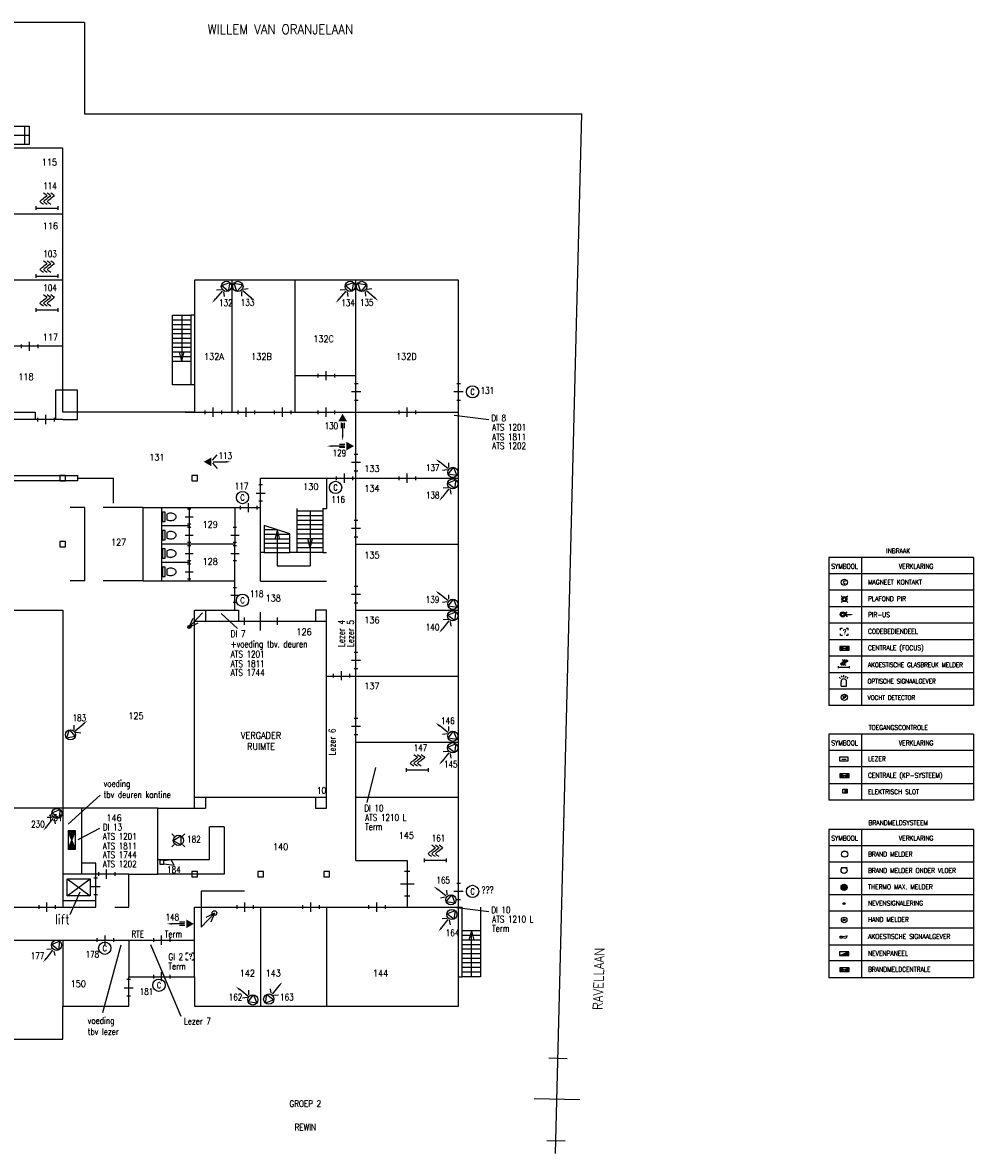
# Model space of a CAD drawing. Extents: x 5113 to 112818, y 13566 to 75699.
# Tile 2 of 2: x 60938 to 112818, y 13566 to 75262. Entities that reach past the tile are written whole.
import ezdxf
from ezdxf.enums import TextEntityAlignment as Align

# ---------------------------------------------------------------- set-up
doc = ezdxf.new("R2010")
doc.units = 0
doc.header["$LTSCALE"] = 150
doc.linetypes.add('HARTLYN', pattern=[14, 10, -2, 0, -2])
doc.layers.get('0').update_dxf_attribs({"linetype": 'CONTINUOUS'})
for name, color, linetype in [('1', 8, 'CONTINUOUS'), ('2', 8, 'CONTINUOUS'), ('BRAND', 10, 'CONTINUOUS'), ('BT', 7, 'CONTINUOUS'), ('INBRAAK', 7, 'CONTINUOUS'), ('IT', 7, 'CONTINUOUS'), ('NR', 8, 'CONTINUOUS'), ('P', 8, 'CONTINUOUS'), ('TC', 170, 'CONTINUOUS'), ('TCT', 7, 'CONTINUOUS'), ('TRUNK', 8, 'CONTINUOUS')]:
    doc.layers.add(name, color=color, linetype=linetype)
doc.styles.add('18', font='simplex', dxfattribs={"width": 0.9, "height": 270})
doc.styles.add('35', font='simplex', dxfattribs={"width": 0.9, "height": 525})
doc.styles.add('50', font='simplex', dxfattribs={"width": 0.9, "height": 750})
doc.styles.add('buro-018', font='BUROFONT.shx', dxfattribs={"height": 1.8})
doc.styles.add('SIMPLEX', font='simplex', dxfattribs={"width": 0.9, "oblique": 6})
doc.styles.get("Standard").update_dxf_attribs({"font": 'simplex', "width": 0.9})

# ---------------------------------------------------------------- blocks, each defined once
blk = doc.blocks.new('MGC')
blk.add_circle((0, 0), 1.68)
at = {"style": 'SIMPLEX', "width": 0.8}
blk.add_text('C', height=1.62, dxfattribs=at).set_placement((0, 0), align=Align.MIDDLE)
blk = doc.blocks.new('PLR')
for p, q in [((2.44, 0.42), (3.95, 0.42)), ((2.56, 0), (5.93, 0)), ((2.44, -0.42), (3.95, -0.42))]:
    blk.add_line(p, q)
for points in [[(0, 0), (2.08, 1.2), (2.08, -1.2)], [(5.95, 0.25), (5.95, -0.25), (7.36, 0)]]:
    blk.add_solid(points)
blk = doc.blocks.new('WHO')
for p, q in [((0, -0.68), (0, 0.37)), ((0, 0.37), (1.05, 0.37)), ((1.05, 0.25), (3.89, 0.63)), ((1.05, 0.37), (1.05, -0.68)), ((3.89, 0.63), (3.12, -0.85)), ((1.05, -0.68), (0, -0.68)), ((3.12, -0.85), (1.05, -0.54))]:
    blk.add_line(p, q)
blk = doc.blocks.new('*X27')
at = {"color": 0, "linetype": 'ByBlock'}
for p, q in [((200.61, 278.12), (200.75, 278.12)), ((200.61, 278), (201.06, 278)), ((200.61, 277.88), (201.37, 277.88)), ((200.61, 277.75), (201.68, 277.75)), ((200.61, 277.62), (202, 277.62)), ((200.61, 277.5), (202.31, 277.5)), ((200.61, 277.38), (202.62, 277.38)), ((200.61, 277.25), (202.93, 277.25)), ((200.61, 277.12), (203.25, 277.12)), ((200.61, 277), (203.56, 277)), ((200.61, 276.88), (203.87, 276.88)), ((200.61, 276.75), (204.18, 276.75)), ((200.61, 276.62), (203.92, 276.62)), ((200.61, 276.5), (203.61, 276.5)), ((200.61, 276.38), (203.3, 276.38)), ((200.61, 276.25), (202.98, 276.25)), ((200.61, 276.12), (202.67, 276.12)), ((200.61, 276), (202.36, 276)), ((200.61, 275.88), (202.05, 275.88)), ((200.61, 275.75), (201.73, 275.75)), ((200.61, 275.62), (201.42, 275.62)), ((200.61, 275.5), (201.11, 275.5)), ((200.61, 275.38), (200.8, 275.38))]:
    blk.add_line(p, q, dxfattribs=at)
blk = doc.blocks.new('*X26')
at = {"color": 0, "linetype": 'ByBlock'}
for p, q in [((206.73, 277.75), (207.81, 277.75)), ((207.05, 277.88), (207.81, 277.88)), ((207.36, 278), (207.81, 278)), ((207.67, 278.12), (207.81, 278.12)), ((204.23, 276.75), (207.81, 276.75)), ((204.5, 276.62), (207.81, 276.62)), ((204.55, 276.88), (207.81, 276.88)), ((204.81, 276.5), (207.81, 276.5)), ((204.86, 277), (207.81, 277)), ((205.12, 276.38), (207.81, 276.38)), ((205.17, 277.12), (207.81, 277.12)), ((205.43, 276.25), (207.81, 276.25)), ((205.48, 277.25), (207.81, 277.25)), ((205.75, 276.12), (207.81, 276.12)), ((205.8, 277.38), (207.81, 277.38)), ((206.06, 276), (207.81, 276)), ((206.11, 277.5), (207.81, 277.5)), ((206.37, 275.88), (207.81, 275.88)), ((206.42, 277.62), (207.81, 277.62)), ((206.68, 275.75), (207.81, 275.75)), ((207, 275.62), (207.81, 275.62)), ((207.31, 275.5), (207.81, 275.5)), ((207.62, 275.38), (207.81, 275.38))]:
    blk.add_line(p, q, dxfattribs=at)
blk = doc.blocks.new('CMP')
for p, q in [((-2.52, 1.01), (-2.52, -1.01)), ((2.52, 1.01), (-2.52, 1.01)), ((-2.52, 1.01), (0, 0)), ((-2.52, -1.01), (0, 0)), ((0, 0), (2.52, 1.01)), ((0, 0), (2.52, -1.01)), ((2.52, -1.01), (2.52, 1.01)), ((-2.52, -1.01), (2.52, -1.01))]:
    blk.add_line(p, q)
at = {"xscale": 0.7, "yscale": 0.7, "zscale": 0.7}
for name in ['*X27', '*X26']:
    blk.add_blockref(name, (-142.95, -193.72), dxfattribs=at)
blk = doc.blocks.new('KPL')
for p, q in [((-2.35, 1.03), (-2.35, -1.03)), ((2.35, 1.03), (-2.35, 1.03)), ((-1.24, 0), (1.24, 0)), ((2.35, -1.03), (2.35, 1.03)), ((-2.35, -1.03), (2.35, -1.03))]:
    blk.add_line(p, q)
blk = doc.blocks.new('ION')
blk.add_circle((0, 0), 1.68)
blk = doc.blocks.new('IONO')
blk.add_line((-1.68, 1.68), (1.68, 1.68))
blk.add_circle((0, 0), 1.68)
blk = doc.blocks.new('*X23')
at = {"color": 0, "linetype": 'ByBlock'}
for p, q in [((232.12, 277.76), (232.12, 278.57)), ((232.25, 277.31), (232.25, 279.02)), ((232.38, 277.03), (232.38, 279.3)), ((232.5, 276.82), (232.5, 279.5)), ((232.62, 276.66), (232.62, 279.67)), ((232.75, 276.51), (232.75, 279.82)), ((232.88, 276.39), (232.88, 279.94)), ((233, 276.28), (233, 280.05)), ((233.12, 276.19), (233.12, 280.14)), ((233.25, 276.11), (233.25, 280.22)), ((233.38, 276.04), (233.38, 280.29)), ((233.5, 275.98), (233.5, 280.35)), ((233.62, 275.93), (233.62, 280.4)), ((233.75, 275.88), (233.75, 280.45)), ((233.88, 275.85), (233.88, 280.48)), ((234, 275.82), (234, 280.51)), ((234.12, 275.79), (234.12, 280.54)), ((234.25, 275.78), (234.25, 280.55)), ((234.38, 275.77), (234.38, 280.56)), ((234.5, 275.76), (234.5, 280.56)), ((234.62, 275.77), (234.62, 280.56)), ((234.75, 275.78), (234.75, 280.55)), ((234.88, 275.8), (234.88, 280.53)), ((235, 275.82), (235, 280.51)), ((235.12, 275.85), (235.12, 280.48)), ((235.25, 275.89), (235.25, 280.44)), ((235.38, 275.93), (235.38, 280.4)), ((235.5, 275.99), (235.5, 280.34)), ((235.62, 276.05), (235.62, 280.28)), ((235.75, 276.12), (235.75, 280.21)), ((235.88, 276.2), (235.88, 280.13)), ((236, 276.3), (236, 280.03)), ((236.12, 276.41), (236.12, 279.92)), ((236.25, 276.53), (236.25, 279.8)), ((236.38, 276.68), (236.38, 279.65)), ((236.5, 276.85), (236.5, 279.48)), ((236.62, 277.07), (236.62, 279.26)), ((236.75, 277.35), (236.75, 278.98)), ((236.88, 277.89), (236.88, 278.44))]:
    blk.add_line(p, q, dxfattribs=at)
blk = doc.blocks.new('MAX')
blk.add_circle((0, 0), 1.68)
at = {"linetype": 'ByBlock', "xscale": 0.7, "yscale": 0.7, "zscale": 0.7}
blk.add_blockref('*X23', (-164.14, -194.72), dxfattribs=at)
blk = doc.blocks.new('NS')
at = {"linetype": 'ByBlock'}
for p, q in [((-0.43, -0.25), (-0.43, 0.25)), ((-0.35, -0.37), (-0.35, 0.37)), ((-0.26, -0.43), (-0.26, 0.43)), ((-0.17, -0.47), (-0.17, 0.47)), ((-0.08, -0.5), (-0.08, 0.5)), ((0, -0.5), (0, 0.5)), ((0.09, -0.5), (0.09, 0.5)), ((0.18, -0.47), (0.18, 0.47)), ((0.27, -0.43), (0.27, 0.43)), ((0.35, -0.36), (0.35, 0.36)), ((0.44, -0.25), (0.44, 0.25))]:
    blk.add_line(p, q, dxfattribs=at)
blk.add_circle((0, 0), 0.504)
blk = doc.blocks.new('*X24')
at = {"color": 0, "linetype": 'ByBlock'}
for p, q in [((202.5, 274), (202.5, 274.73)), ((202.62, 273.84), (202.62, 274.88)), ((202.75, 273.75), (202.75, 274.98)), ((202.88, 273.69), (202.88, 275.04)), ((203, 273.65), (203, 275.07)), ((203.12, 273.64), (203.12, 275.08)), ((203.25, 273.65), (203.25, 275.07)), ((203.38, 273.69), (203.38, 275.04)), ((203.5, 273.75), (203.5, 274.98)), ((203.62, 273.85), (203.62, 274.88)), ((203.75, 274.01), (203.75, 274.71))]:
    blk.add_line(p, q, dxfattribs=at)
blk = doc.blocks.new('HBR')
for radius in [1.51, 0.504]:
    blk.add_circle((0, 0), radius)
at = {"linetype": 'ByBlock', "xscale": 0.7, "yscale": 0.7, "zscale": 0.7}
blk.add_blockref('*X24', (-142.18, -192.05), dxfattribs=at)
blk = doc.blocks.new('*X25')
at = {"color": 0, "linetype": 'ByBlock'}
for p, q in [((206.34, 282.12), (207.87, 282.12)), ((206.65, 282.25), (207.87, 282.25)), ((206.96, 282.38), (207.87, 282.38)), ((207.27, 282.5), (207.87, 282.5)), ((207.59, 282.62), (207.87, 282.62)), ((200.71, 279.88), (207.87, 279.88)), ((201.02, 280), (207.87, 280)), ((201.34, 280.12), (207.87, 280.12)), ((201.65, 280.25), (207.87, 280.25)), ((201.96, 280.38), (207.87, 280.38)), ((202.27, 280.5), (207.87, 280.5)), ((202.59, 280.62), (207.87, 280.62)), ((202.9, 280.75), (207.87, 280.75)), ((203.21, 280.88), (207.87, 280.88)), ((203.52, 281), (207.87, 281)), ((203.84, 281.12), (207.87, 281.12)), ((204.15, 281.25), (207.87, 281.25)), ((204.46, 281.38), (207.87, 281.38)), ((204.77, 281.5), (207.87, 281.5)), ((205.09, 281.62), (207.87, 281.62)), ((205.4, 281.75), (207.87, 281.75)), ((205.71, 281.88), (207.87, 281.88)), ((206.02, 282), (207.87, 282))]:
    blk.add_line(p, q, dxfattribs=at)
blk = doc.blocks.new('NVP')
for p, q in [((-2.52, -1.01), (2.52, 1.01)), ((2.52, 1.01), (-2.52, 1.01)), ((-2.52, 1.01), (-2.52, -1.01)), ((2.52, -1.01), (2.52, 1.01)), ((-2.52, -1.01), (2.52, -1.01))]:
    blk.add_line(p, q)
at = {"xscale": 0.7, "yscale": 0.7, "zscale": 0.7}
blk.add_blockref('*X25', (-142.99, -196.91), dxfattribs=at)
blk = doc.blocks.new('PP')
for p, q in [((-1.17, 1.17), (-1.78, 1.78)), ((-1.39, 0), (0.65, 1.23)), ((-1.39, 0), (0.65, -1.23)), ((0.65, 1.23), (0.65, -1.23)), ((0.65, 1.23), (0.65, 1.23)), ((1.17, 1.17), (1.78, 1.78)), ((-1.17, -1.17), (-1.78, -1.78)), ((1.17, -1.17), (1.78, -1.78))]:
    blk.add_line(p, q)
blk.add_circle((0, 0), 1.39)
blk = doc.blocks.new('PWA')
for p, q in [((2.44, 0.42), (3.7, 1.86)), ((2.56, 0), (5.93, 0)), ((2.44, -0.42), (3.7, -1.86))]:
    blk.add_line(p, q)
for points in [[(0, 0), (2.08, 1.2), (2.08, -1.2)], [(5.95, 0.25), (5.95, -0.25), (7.36, 0)]]:
    blk.add_solid(points)
blk = doc.blocks.new('PIR')
for p, q in [((3.06, 0.42), (3.9, 1.37)), ((3.12, 0), (5.93, 0)), ((3.06, -0.42), (3.9, -1.37))]:
    blk.add_line(p, q)
blk.add_lwpolyline([(0, 0), (2.08, 1.2), (2.08, -1.2)], close=True)
blk.add_circle((1.39, 0), 1.39)
blk.add_solid([(5.95, 0.25), (5.95, -0.25), (7.36, 0)])
blk = doc.blocks.new('BLH')
at = {"color": 0, "linetype": 'ByBlock'}
for p, q in [((0, 1), (1, 1)), ((0, 0), (0, 1)), ((1, 0), (0, 0)), ((1, 1), (1, 0))]:
    blk.add_line(p, q, dxfattribs=at)
blk = doc.blocks.new('*X30')
at = {"color": 0}
for p, q in [((1.88, 3.59), (1.88, 5.65)), ((2, 3.59), (2, 5.65)), ((2.12, 3.59), (2.12, 5.65)), ((2.25, 3.59), (2.25, 5.65)), ((2.38, 3.59), (2.38, 5.65)), ((2.5, 3.59), (2.5, 5.65)), ((2.62, 3.59), (2.62, 5.65)), ((2.75, 3.59), (2.75, 5.65)), ((2.88, 3.59), (2.88, 5.65))]:
    blk.add_line(p, q, dxfattribs=at)
blk = doc.blocks.new('SPONOP')
at = {"xscale": 1.17532739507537, "yscale": 2.057699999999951, "zscale": 1.17532739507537}
for p in [(-1.18, -1.03), (0, -1.03)]:
    blk.add_blockref('BLH', p, dxfattribs=at)
blk.add_blockref('*X30', (-1.82, -4.62))
blk = doc.blocks.new('DEUR')
for p, q in [((0, -250), (0, 250)), ((-450, 100), (-450, -100)), ((450, 100), (450, -100))]:
    blk.add_line(p, q)
blk = doc.blocks.new('BLC')
at = {"color": 0, "linetype": 'ByBlock'}
for p, q in [((-0.5, 0.5), (-0.5, -0.5)), ((0.5, 0.5), (-0.5, 0.5)), ((0.5, -0.5), (0.5, 0.5)), ((-0.5, -0.5), (0.5, -0.5))]:
    blk.add_line(p, q, dxfattribs=at)
blk = doc.blocks.new('BLB')
at = {"color": 0, "linetype": 'ByBlock'}
for p, q in [((0.5, 1), (-0.5, 1)), ((-0.5, 1), (-0.5, 0)), ((-0.5, 0), (0.5, 0)), ((0.5, 0), (0.5, 1))]:
    blk.add_line(p, q, dxfattribs=at)
blk = doc.blocks.new('WC')
at = {"linetype": 'Continuous'}
blk.add_line((261, 152), (261, -152), dxfattribs=at)
for points in [[(761, 0, 0.137915), (740, 73, 0.107046), (673, 144, 0.080705), (580, 187, 0.068585), (461, 203, 0.068585), (342, 187, 0.069338), (261, 152, 0.107046)], [(261, -152, 0.069338), (342, -187, 0.068585), (461, -203, 0.068585), (580, -187, 0.080705), (673, -144, 0.107046), (740, -73, 0.137915), (761, 0, 0.137915)]]:
    blk.add_lwpolyline(points, format="xyb", dxfattribs=at)
at = {"linetype": 'Continuous', "xscale": 500, "yscale": 150, "zscale": 500, "rotation": 270}
blk.add_blockref('BLB', (21, 0), dxfattribs=at)
blk = doc.blocks.new('Plattegrond')
at = {"layer": '1', "linetype": 'ByBlock'}
blk.add_line((-27139, 4980), (-70573, 4980), dxfattribs=at)
at = {"layer": '1'}
for p, q in [((-27139, 4980), (-27139, 0)), ((-27139, 0), (0, 0)), ((-1432, -56716), (0, 0))]:
    blk.add_line(p, q, dxfattribs=at)
at = {"layer": '1', "linetype": 'Continuous'}
for p, q in [((-30156, -1178), (-32311, -1178)), ((-30406, -678), (-30406, -1678)), ((-30156, -678), (-30156, -1678)), ((-30156, -1678), (-32656, -1678)), ((-28329, -5478), (-33929, -5478)), ((-28329, -9078), (-33929, -9078)), ((-19079, -16278), (-19079, -9078)), ((-15652, -16278), (-15652, -9078)), ((-12329, -16278), (-12329, -9078)), ((-22329, -10987), (-21329, -10987)), ((-21829, -10987), (-21829, -13490)), ((-22329, -11237), (-21329, -11237)), ((-22329, -11487), (-21329, -11487)), ((-22329, -11737), (-21329, -11737)), ((-22329, -11987), (-21329, -11987)), ((-22329, -12237), (-21329, -12237)), ((-28329, -12678), (-35529, -12678)), ((-22329, -12487), (-21329, -12487)), ((-22329, -12737), (-21329, -12737)), ((-22329, -12987), (-21329, -12987)), ((-22329, -13237), (-21329, -13237)), ((-22329, -13487), (-21329, -13487)), ((-21829, -13490), (-21960, -12987)), ((-21829, -13490), (-21699, -12987)), ((-15652, -14280), (-12329, -14280)), ((-31029, -16278), (-29829, -16278)), ((-29829, -16278), (-29829, -16678)), ((-21651, -16278), (-12329, -16278)), ((-12329, -40744), (-12329, -16278)), ((-12329, -16278), (-6729, -16278)), ((-28729, -16678), (-32729, -16678)), ((-31029, -19728), (-27529, -19728)), ((-27529, -19728), (-27529, -20028)), ((-27529, -20028), (-31029, -20028)), ((-17529, -19878), (-13929, -19878)), ((-17529, -21528), (-17529, -19878)), ((-13929, -19878), (-12329, -19878)), ((-13929, -19878), (-13929, -21528)), ((-12329, -19878), (-6729, -19878)), ((-27129, -21478), (-27929, -21478)), ((-27129, -25478), (-27129, -21478)), ((-23929, -21478), (-26129, -21478)), ((-23929, -21478), (-17529, -21478)), ((-23929, -25478), (-23929, -21478)), ((-22929, -21478), (-22929, -25478)), ((-21429, -21478), (-21429, -22478)), ((-18929, -21478), (-18929, -23478)), ((-15529, -23928), (-15529, -21528)), ((-14129, -21528), (-14129, -23928)), ((-14129, -21528), (-13929, -21528)), ((-14129, -21678), (-15529, -21678)), ((-14129, -21928), (-15529, -21928)), ((-14129, -22178), (-15529, -22178)), ((-14829, -21678), (-14829, -24661)), ((-21429, -22478), (-22929, -22478)), ((-21429, -22478), (-21429, -23478)), ((-15929, -22920), (-17329, -22458)), ((-17329, -22458), (-17329, -23928)), ((-17329, -22678), (-16665, -22678)), ((-16629, -22720), (-16761, -23220)), ((-16629, -22689), (-16629, -24661)), ((-16629, -22720), (-16498, -23220)), ((-14129, -22428), (-15529, -22428)), ((-14129, -22678), (-15529, -22678)), ((-17329, -22928), (-15929, -22928)), ((-17329, -23178), (-15929, -23178)), ((-17329, -23428), (-15929, -23428)), ((-15929, -23928), (-15929, -22920)), ((-14129, -22928), (-15529, -22928)), ((-14129, -23178), (-15529, -23178)), ((-14129, -23428), (-15529, -23428)), ((-14829, -23678), (-14961, -23178)), ((-14829, -23678), (-14698, -23178)), ((-21429, -23478), (-22929, -23478)), ((-18929, -23478), (-21429, -23478)), ((-21429, -23478), (-21429, -24478)), ((-18929, -27078), (-18929, -23478)), ((-17329, -23928), (-17529, -23928)), ((-17329, -23678), (-15929, -23678)), ((-17329, -23928), (-15929, -23928)), ((-15529, -23928), (-15929, -23928)), ((-14129, -23678), (-15529, -23678)), ((-14129, -23928), (-15529, -23928)), ((-14129, -23928), (-13929, -23928)), ((-12329, -23478), (-6729, -23478)), ((-21429, -24478), (-22929, -24478)), ((-21429, -24478), (-21429, -25478)), ((-16629, -24661), (-14829, -24661)), ((-27129, -25478), (-27929, -25478)), ((-23929, -25478), (-26129, -25478)), ((-23929, -25478), (-18929, -25478)), ((-21129, -37878), (-21129, -27078)), ((-21129, -27078), (-18729, -27078)), ((-20529, -27078), (-20529, -27678)), ((-18729, -27078), (-18729, -27678)), ((-14529, -27078), (-14529, -27678)), ((-13929, -27078), (-14529, -27078)), ((-13929, -37878), (-13929, -27078)), ((-12329, -27078), (-6729, -27078)), ((-21129, -27678), (-13929, -27678)), ((-13929, -30678), (-6729, -30678)), ((-12329, -30678), (-6729, -30678)), ((-12329, -34278), (-6729, -34278)), ((-21129, -37278), (-13929, -37278)), ((-20529, -37278), (-20529, -37878)), ((-14529, -37278), (-14529, -37878)), ((-12329, -37278), (-6729, -37278)), ((-28329, -37878), (-28329, -43278)), ((-23129, -37878), (-28329, -37878)), ((-23129, -41478), (-23129, -37878)), ((-23129, -37878), (-21129, -37878)), ((-21129, -37878), (-20529, -37878)), ((-14529, -37878), (-13929, -37878)), ((-20324, -40678), (-20324, -38901)), ((-19524, -38901), (-20324, -38901)), ((-19524, -38901), (-19524, -41478)), ((-23129, -40678), (-20324, -40678)), ((-26529, -40878), (-27283, -40878)), ((-26529, -41478), (-26529, -40878)), ((-12329, -40744), (-9529, -40744)), ((-24729, -41478), (-28329, -41478)), ((-26529, -43278), (-26529, -41478)), ((-24729, -41478), (-23129, -41478)), ((-24729, -43278), (-24729, -41478)), ((-20324, -41478), (-23129, -41478)), ((-19524, -41478), (-20324, -41478)), ((-26529, -42928), (-28329, -42928)), ((-42729, -43278), (-28329, -43278)), ((-28329, -43278), (-26529, -43278)), ((-25488, -43278), (-24729, -43278)), ((-21129, -43278), (-6729, -43278)), ((-21129, -47078), (-21129, -43278)), ((-17529, -43278), (-17529, -48678)), ((-13929, -43278), (-13929, -48678)), ((-6729, -43278), (-6529, -43278)), ((-6529, -47078), (-6529, -43278)), ((-5529, -43278), (-5529, -47078)), ((-5529, -44578), (-6529, -44578)), ((-5529, -44828), (-6529, -44828)), ((-6029, -44574), (-6160, -45078)), ((-6029, -47078), (-6029, -44574)), ((-6029, -44574), (-5899, -45078)), ((-42729, -45078), (-28329, -45078)), ((-28329, -45078), (-21129, -45078)), ((-28329, -45078), (-28329, -48678)), ((-24729, -45078), (-24729, -47078)), ((-5529, -45078), (-6529, -45078)), ((-5529, -45328), (-6529, -45328)), ((-5529, -45578), (-6529, -45578)), ((-5529, -45828), (-6529, -45828)), ((-5529, -46078), (-6529, -46078)), ((-5529, -46328), (-6529, -46328)), ((-5529, -46578), (-6529, -46578)), ((-5529, -46828), (-6529, -46828)), ((-6729, -47078), (-6529, -47078)), ((-5529, -47078), (-6529, -47078))]:
    blk.add_line(p, q, dxfattribs=at)
blk.add_lwpolyline([(-28087, -41728), (-26835, -41728), (-26835, -42661), (-28087, -42661)], close=True, dxfattribs=at)
for points in [[(-28087, -42661), (-26835, -41728)], [(-28087, -41728), (-26835, -42661)], [(-27400, -42455), (-27940, -43708)]]:
    blk.add_lwpolyline(points, dxfattribs=at)
at = {"layer": '2', "linetype": 'Continuous'}
for p, q in [((-33956, -678), (-30156, -678)), ((-22329, -14787), (-22329, -10987)), ((-21329, -10987), (-21329, -14787)), ((-21129, -10987), (-21329, -10987)), ((-21129, -14787), (-22329, -14787)), ((-28729, -15078), (-28729, -16678)), ((-27529, -15078), (-28729, -15078)), ((-27529, -16678), (-27529, -15078)), ((-28329, -16678), (-28729, -16678)), ((-28329, -16678), (-27529, -16678)), ((-27529, -19878), (-25552, -19878)), ((-25552, -21234), (-25552, -19878)), ((-17529, -25490), (-17529, -21528)), ((-17529, -25490), (-13929, -25490)), ((-27283, -41478), (-27283, -37878))]:
    blk.add_line(p, q, dxfattribs=at)
for points in [[(-64329, -50478), (-28329, -50478), (-28329, -48678), (-24729, -48678), (-24729, -47078), (-21129, -47078), (-21129, -48678), (-6729, -48678), (-6729, -9078), (-21129, -9078), (-21129, -16278), (-28329, -16278), (-28329, -1878), (-67929, -1878)], [(-46329, -27078), (-28329, -27078), (-28329, -37878), (-46329, -37878)]]:
    blk.add_lwpolyline(points, dxfattribs=at)
at = {"layer": 'TRUNK', "linetype": 'ByBlock'}
for p, q in [((-20700, -27230), (-21420, -28000)), ((-21420, -28000), (-21217, -27507)), ((-21420, -28000), (-20941, -27765)), ((-9529, -40744), (-9529, -43278)), ((-18405, -42401), (-20768, -42401)), ((-20768, -42401), (-20768, -44374)), ((-20768, -44374), (-20048, -43603)), ((-20048, -43603), (-20526, -43839)), ((-20048, -43603), (-20251, -44096))]:
    blk.add_line(p, q, dxfattribs=at)
for centre, radius in [((-21420, -28000), 85), ((-20048, -43603), 130)]:
    blk.add_circle(centre, radius, dxfattribs=at)
at = {"layer": '1', "linetype": 'Continuous'}
for name, p in [('DEUR', (-30139, -12678)), ('DEUR', (-13951, -14280)), ('DEUR', (-20122, -16278)), ('DEUR', (-18315, -16278)), ('DEUR', (-16338, -16278)), ('DEUR', (-13951, -16278)), ('DEUR', (-9529, -16278)), ('DEUR', (-29252, -16678)), ('DEUR', (-12961, -19878)), ('DEUR', (-9529, -19878)), ('DEUR', (-18193, -21484)), ('WC', (-22901, -21989)), ('WC', (-22901, -22989)), ('WC', (-22901, -23989)), ('WC', (-22901, -24989)), ('DEUR', (-13122, -30655)), ('DEUR', (-25932, -41478)), ('DEUR', (-29186, -43278)), ('DEUR', (-18386, -43278)), ('DEUR', (-14786, -43278)), ('DEUR', (-11186, -43278)), ('DEUR', (-26015, -45078)), ('DEUR', (-22929, -45078)), ('DEUR', (-22929, -47078))]:
    blk.add_blockref(name, p, dxfattribs=at)
for p, rotation in [((-12311, -15165), 90), ((-6729, -15165), 90), ((-12329, -19019), 90), ((-17529, -20687), 270), ((-12329, -22619), 90), ((-12329, -26219), 90), ((-12329, -29819), 90), ((-12329, -33419), 90), ((-26529, -42158), 270), ((-6729, -42420), 90), ((-24729, -47682), 270)]:
    blk.add_blockref('DEUR', p, dxfattribs=dict(at, rotation=rotation))
at = {"layer": '1', "linetype": 'Continuous', "rotation": 270}
for p, xscale, yscale, zscale in [((-21429, -21978), 0.8999999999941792, 0.8999999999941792, 0.8999999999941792), ((-21429, -22978), 0.8999999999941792, 0.8999999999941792, 0.8999999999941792), ((-18929, -22978), 0.8999999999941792, 0.8999999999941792, 0.8999999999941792), ((-21429, -23978), 0.8999999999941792, 0.8999999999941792, 0.8999999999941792), ((-18929, -23978), 0.8999999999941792, 0.8999999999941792, 0.8999999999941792), ((-21429, -24978), 0.8999999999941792, 0.8999999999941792, 0.8999999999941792), ((-18929, -26255), 0.8999999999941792, 0.8999999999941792, 0.8999999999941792), ((-9529, -42011), 1.5, 1.5, 1.5)]:
    blk.add_blockref('DEUR', p, dxfattribs=dict(at, xscale=xscale, yscale=yscale, zscale=zscale))
at = {"layer": '1', "linetype": 'Continuous', "xscale": 2, "yscale": 2, "zscale": 2}
blk.add_blockref('DEUR', (-17529, -27678), dxfattribs=at)
at = {"layer": '1', "linetype": 'HARTLYN', "xscale": 4.999999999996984, "yscale": 4.999999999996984, "zscale": 4.999999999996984, "rotation": 88.55344431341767}
blk.add_blockref('DEUR', (-1358, -53769), dxfattribs=at)
at = {"layer": 'P', "linetype": 'Continuous', "xscale": 300, "yscale": 300, "zscale": 300}
for p in [(-28329, -19878), (-21129, -19878), (-28329, -23478), (-21129, -41478), (-17529, -41478), (-13929, -41478)]:
    blk.add_blockref('BLC', p, dxfattribs=at)
at = {"layer": '1', "linetype": 'ByBlock', "ltscale": 0.8, "style": '35', "width": 0.9}
blk.add_text('WILLEM VAN ORANJELAAN', height=525, dxfattribs=at).set_placement((-16448, 4353), align=Align.CENTER)
at = {"layer": '1', "linetype": 'Continuous', "ltscale": 0.8, "style": '35', "width": 0.9}
blk.add_text('lift', height=525, dxfattribs=at).set_placement((-28352, -44206), align=Align.CENTER)
at = {"layer": '1', "linetype": 'ByBlock', "ltscale": 0.8, "style": '35', "width": 0.9}
blk.add_text('RAVELLAAN', height=525, rotation=88.2222, dxfattribs=at).set_placement((1177, -47200), align=Align.CENTER)
at = {"layer": 'NR', "linetype": 'ByBlock', "ltscale": 0.8, "style": '18', "width": 0.9}
for s, p in [('115', (-29469, -2820)), ('116', (-29415, -6296)), ('117', (-29415, -12364)), ('132C', (-14657, -12457)), ('132A', (-20614, -13421)), ('132B', (-18044, -13421)), ('132D', (-10134, -13421)), ('118', (-30748, -14522)), ('131', (-23605, -18917)), ('133', (-11872, -19536)), ('130', (-15206, -20520)), ('134', (-11872, -20614)), ('129', (-20698, -22577)), ('127', (-25691, -23551)), ('135', (-11872, -24251)), ('128', (-20698, -24604)), ('138', (-17258, -26596)), ('136', (-11872, -27795)), ('126', (-15575, -28442)), ('137', (-11872, -31395)), ('125', (-24749, -33029)), ('151', (-29149, -38595)), ('146', (-25943, -38595)), ('145', (-9993, -39549)), ('140', (-16854, -40164)), ('142', (-18672, -47069)), ('143', (-17258, -47069)), ('144', (-11401, -47069)), ('150', (-27896, -47641))]:
    blk.add_text(s, height=360, dxfattribs=at).set_placement(p)
for s, p in [('VERGADER', (-17505, -34095)), ('RUIMTE', (-17505, -34695))]:
    blk.add_text(s, height=360, dxfattribs=at).set_placement(p, align=Align.CENTER)
blk = doc.blocks.new('E00056')
at = {"color": 0, "linetype": 'Continuous'}
for p, q in [((-3, 1), (-3, 2)), ((-3, 1.5), (3, 1.5)), ((3, 1), (3, 2))]:
    blk.add_line(p, q, dxfattribs=at)
for points in [[(-1, 2.5), (-1.5, 2.84), (-1.8, 3.09), (-1.9, 3.3), (-1.8, 3.51), (-1.5, 3.76), (-1, 4.1)], [(-1, 5.7), (-0.5, 5.36), (-0.2, 5.11), (-0.1, 4.9), (-0.2, 4.69), (-0.5, 4.44), (-1, 4.1)], [(0, 2.5), (-0.5, 2.84), (-0.8, 3.09), (-0.9, 3.3), (-0.8, 3.51), (-0.5, 3.76), (0, 4.1)], [(0, 5.7), (0.5, 5.36), (0.8, 5.11), (0.9, 4.9), (0.8, 4.69), (0.5, 4.44), (0, 4.1)], [(1, 2.5), (0.5, 2.84), (0.2, 3.09), (0.1, 3.3), (0.2, 3.51), (0.5, 3.76), (1, 4.1)], [(1, 5.7), (1.5, 5.36), (1.8, 5.11), (1.9, 4.9), (1.8, 4.69), (1.5, 4.44), (1, 4.1)]]:
    blk.add_lwpolyline(points, dxfattribs=at)
at = {"color": 0, "linetype": 'Continuous', "style": 'buro-018'}
blk.add_attdef('E_TEXT1', text='', height=1.8, dxfattribs=at).set_placement((0, 8.5), align=Align.MIDDLE)
at = {"color": 0, "linetype": 'Continuous', "style": 'buro-018', "flags": 1}
blk.add_attdef('E_MATCODE', text='', height=1.8, dxfattribs=at).set_placement((0, 0), align=Align.MIDDLE)
blk = doc.blocks.new('E00040')
at = {"color": 0, "linetype": 'Continuous'}
for p, q in [((-0.96, 5.81), (-1.34, 6.73)), ((0, 6), (0, 7)), ((0.96, 5.81), (1.34, 6.73)), ((-1.77, 5.27), (-2.47, 5.97)), ((-1.5, 1), (-1.5, 3.5)), ((-1.5, 1), (1.5, 1)), ((1.5, 1), (1.5, 3.5)), ((1.77, 5.27), (2.47, 5.97))]:
    blk.add_line(p, q, dxfattribs=at)
blk.add_arc((0, 3.5), 1.5, 0, 180, dxfattribs=at)
at = {"color": 0, "linetype": 'Continuous', "style": 'buro-018'}
blk.add_attdef('E_TEXT1', text='', height=1.8, dxfattribs=at).set_placement((0, 9.5), align=Align.MIDDLE)
at = {"color": 0, "linetype": 'Continuous', "style": 'buro-018', "flags": 1}
blk.add_attdef('E_MATCODE', text='', height=1.8, dxfattribs=at).set_placement((0, 0), align=Align.MIDDLE)

msp = doc.modelspace()

# ---------------------------------------------------------------- linework, layer by layer
at = {"color": 7}
for p, q in [((105566, 42224), (105668, 42224)), ((105566, 42120), (105566, 42224)), ((105871, 42224), (105974, 42224)), ((105974, 42224), (105974, 42120)), ((105566, 41816), (105566, 41916)), ((105668, 41816), (105566, 41816)), ((105974, 41816), (105871, 41816)), ((105974, 41916), (105974, 41816)), ((69867, 24412), (69867, 24516)), ((69867, 24516), (69969, 24516)), ((69867, 24108), (69867, 24208)), ((69969, 24108), (69867, 24108)), ((70172, 24516), (70275, 24516)), ((70275, 24108), (70172, 24108)), ((70275, 24516), (70275, 24412)), ((70275, 24208), (70275, 24108))]:
    msp.add_line(p, q, dxfattribs=at)
msp.add_lwpolyline([(63426, 31530), (65177, 33104)])
msp.add_circle((105780, 38449), 168, dxfattribs=at)
at = {"layer": 'BT', "linetype": 'Continuous'}
for p, q in [((104936, 31239), (104936, 23144)), ((112818, 31239), (104936, 31239)), ((106716, 31239), (106716, 23144)), ((112818, 31239), (112818, 23144)), ((112818, 30346), (104936, 30346)), ((112818, 29453), (104936, 29453)), ((112818, 28560), (104936, 28560)), ((112818, 27668), (104936, 27668)), ((112818, 26775), (104936, 26775)), ((112818, 25852), (104936, 25852)), ((112818, 24930), (104936, 24930)), ((112818, 24066), (104936, 24066)), ((112818, 23144), (104936, 23144))]:
    msp.add_line(p, q, dxfattribs=at)
at = {"layer": 'IT'}
for p, q in [((86370, 53584), (84484, 53819)), ((72661, 42213), (71771, 43026)), ((65127, 31300), (63943, 30680)), ((86370, 26742), (84484, 26977)), ((65321, 21252), (66311, 24950)), ((69591, 21033), (67939, 24950))]:
    msp.add_line(p, q, dxfattribs=at)
at = {"layer": 'IT', "linetype": 'Continuous'}
for p, q in [((104936, 46073), (104936, 38008)), ((112818, 46073), (104936, 46073)), ((106716, 46073), (106716, 38008)), ((112818, 46073), (112818, 38008)), ((112818, 45180), (104936, 45180)), ((112818, 44287), (104936, 44287)), ((112818, 43394), (104936, 43394)), ((112818, 42502), (104936, 42502)), ((112818, 41579), (104936, 41579)), ((112818, 40686), (104936, 40686)), ((112818, 39793), (104936, 39793)), ((112818, 38900), (104936, 38900)), ((112818, 38008), (104936, 38008))]:
    msp.add_line(p, q, dxfattribs=at)
at = {"layer": 'IT'}
msp.add_lwpolyline([(79736, 32713), (80203, 34620)], dxfattribs=at)
at = {"layer": 'TCT', "linetype": 'Continuous'}
for p, q in [((112818, 36436), (104936, 36436)), ((104936, 36436), (104936, 32835)), ((106716, 36436), (106716, 32835)), ((112818, 36436), (112818, 32835)), ((112818, 35543), (104936, 35543)), ((112818, 34650), (104936, 34650)), ((112818, 33727), (104936, 33727)), ((112818, 32835), (104936, 32835))]:
    msp.add_line(p, q, dxfattribs=at)

# ---------------------------------------------------------------- block references
msp.add_blockref('Plattegrond', (91454, 70282))
at = {"layer": 'BRAND', "linetype": 'HARTLYN', "xscale": 100, "yscale": 100, "zscale": 100}
for name, p in [('ION', (105791, 29892)), ('IONO', (105764, 29005)), ('MAX', (105764, 28080)), ('NS', (105764, 27193)), ('HBR', (105764, 26305)), ('WHO', (105548, 25381)), ('NVP', (105764, 24456)), ('CMP', (105780, 23586))]:
    msp.add_blockref(name, p, dxfattribs=at)
at = {"layer": 'BRAND', "linetype": 'ByBlock', "xscale": -200, "yscale": 200, "zscale": 200, "rotation": 180}
msp.add_blockref('WHO', (68426, 29421), dxfattribs=at)
at = {"layer": 'INBRAAK'}
for name, p, xscale, yscale, zscale in [('E00056', (62272, 64841), 200, 200, 200), ('E00056', (62272, 61133), 200, 200, 200), ('E00056', (62272, 59290), 200, 200, 200), ('PWA', (70820, 51300), 200, 200, 200), ('PP', (105781, 43808), 100, 100, 100), ('PIR', (105548, 42974), 100, 100, 100), ('E00056', (105760, 39941), 100, 100, 100), ('E00040', (105747, 38950), 100, 100, 100), ('E00056', (82483, 34191), 200, 200, 200), ('PP', (69437, 30645), 200, 200, 200), ('E00056', (83466, 29259), 200, 200, 200)]:
    msp.add_blockref(name, p, dxfattribs=dict(at, xscale=xscale, yscale=yscale, zscale=zscale))
at = {"layer": 'INBRAAK', "linetype": 'ByBlock', "xscale": 200, "yscale": 200, "zscale": 200}
for name, p, rotation in [('PIR', (72239, 61083), 229.1100857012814), ('PIR', (72477, 61051), 319.1100857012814), ('PIR', (78991, 61083), 229.1100857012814), ('PIR', (79229, 61051), 319.1100857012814), ('PLR', (78400, 53919), 270), ('PLR', (79017, 52157), 180), ('PIR', (84632, 50550), 141.8237288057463), ('PIR', (84576, 50313), 231.8237288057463), ('PIR', (84632, 43352), 141.8237288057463), ('PIR', (84576, 43116), 231.8237288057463), ('PIR', (63335, 36223), 40.0892963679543), ('PIR', (84632, 36152), 141.8237288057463), ('PIR', (84576, 35916), 231.8237288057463), ('PIR', (62980, 32328), 231.8237288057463), ('PIR', (84530, 27225), 141.8237288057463), ('PIR', (84533, 26816), 231.8237288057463), ('PLR', (70280, 26090), 180), ('PIR', (62958, 25138), 231.8237288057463), ('PIR', (73719, 21767), 141.8237288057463), ('PIR', (74196, 21767), 51.82372880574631)]:
    msp.add_blockref(name, p, dxfattribs=dict(at, rotation=rotation))
for p in [(85492, 55117), (78014, 49899), (72936, 49348), (72936, 43742), (85492, 27862), (65421, 24760), (68380, 22739)]:
    msp.add_blockref('MGC', p, dxfattribs=at)
at = {"layer": 'INBRAAK', "linetype": 'HARTLYN', "xscale": 100, "yscale": 100, "zscale": 100}
for name, p in [('MGC', (105780, 44729)), ('CMP', (105780, 41128))]:
    msp.add_blockref(name, p, dxfattribs=at)
at = {"layer": 'TC', "linetype": 'HARTLYN', "xscale": 100, "yscale": 100, "zscale": 100}
for name, p in [('KPL', (105756, 35084)), ('CMP', (105780, 34169))]:
    msp.add_blockref(name, p, dxfattribs=at)
at = {"layer": 'TC', "xscale": 100, "yscale": 100, "zscale": 100}
msp.add_blockref('SPONOP', (105819, 33331), dxfattribs=at)
at = {"layer": 'TC', "linetype": 'ByBlock', "xscale": 200, "yscale": 200, "zscale": 200, "rotation": 89.99999999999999}
msp.add_blockref('CMP', (63619, 30663), dxfattribs=at)

# ---------------------------------------------------------------- texts
at = {"color": 7, "style": 'SIMPLEX', "width": 0.8}
msp.add_text('IP', height=162, dxfattribs=at).set_placement((105780, 38449), align=Align.MIDDLE)
at = {"layer": 'BT', "ltscale": 0.8, "style": '18', "width": 0.8}
msp.add_text('10', height=360, dxfattribs=at).set_placement((77008, 33192))
at = {"layer": 'BT', "linetype": 'HARTLYN', "ltscale": 0.8, "style": '35', "width": 0.9}
msp.add_text('BRANDMELDSYSTEEM', height=262.5, dxfattribs=at).set_placement((108716, 31472), align=Align.CENTER)
at = {"layer": 'BT', "linetype": 'Continuous', "ltscale": 0.8, "style": '35', "width": 0.9}
for s, p in [('SYMBOOL', (105062, 30633)), ('VERKLARING', (108749, 30633)), ('BRAND MELDER', (107068, 29762)), ('BRAND MELDER ONDER VLOER', (107068, 28869)), ('THERMO MAX. MELDER', (107068, 27977)), ('NEVENSIGNALERING', (107068, 27084)), ('HAND MELDER', (107068, 26191)), ('AKOESTISCHE SIGNAALGEVER', (107068, 25268)), ('NEVENPANEEL', (107068, 24346)), ('BRANDMELDCENTRALE', (107068, 23476))]:
    msp.add_text(s, height=262.5, dxfattribs=at).set_placement(p)
at = {"layer": 'IT', "linetype": 'ByBlock', "ltscale": 0.8, "style": '18', "width": 0.8}
for s, p in [('114', (62065, 66170)), ('103', (62065, 62462)), ('104', (62065, 60618)), ('132', (71658, 59796)), ('133', (72845, 59813)), ('134', (78325, 59796)), ('135', (79344, 59813)), ('DI 8', (86514, 53509)), ('130', (77414, 53085)), ('ATS 1201', (86558, 53001)), ('ATS 1811', (86558, 52474)), ('129', (77854, 51598)), ('ATS 1202', (86558, 51990)), ('113', (71632, 51453)), ('137', (82944, 50798)), ('138', (82944, 49298)), ('139', (82937, 43600)), ('DI 7', (72293, 41728)), ('140', (82937, 42100)), ('+voeding tbv. deuren', (72293, 41174)), ('ATS 1201', (72292, 40628)), ('ATS 1811', (72292, 40102)), ('ATS 1744', (72292, 39617)), ('183', (63662, 37143)), ('146', (83772, 36992)), ('147', (82276, 35520)), ('145', (83928, 34617)), ('voeding ', (65358, 33565)), ('tbv deuren kantine', (65358, 32960)), ('DI 10', (79584, 32215)), ('230', (61402, 31348)), ('DI 13', (65315, 31192)), ('ATS 1210 L', (79627, 31706)), ('Term', (79627, 31207)), ('ATS 1201', (65314, 30683)), ('161', (83259, 30587)), ('ATS 1811', (65314, 30156)), ('ATS 1744', (65314, 29672)), ('ATS 1202', (65314, 29176)), ('165', (83514, 28290)), ('???', (85974, 27760)), ('DI 10', (86514, 26667)), ('ATS 1210 L', (86558, 26159)), ('Term', (86558, 25660)), ('164', (84025, 25423)), ('177', (61380, 24158)), ('162', (72187, 21913)), ('163', (74988, 21913)), ('voeding ', (64493, 20634)), ('tbv lezer', (64493, 20029)), ('Lezer 7', (69743, 20600))]:
    msp.add_text(s, height=360, dxfattribs=at).set_placement(p)
at = {"layer": 'IT', "ltscale": 0.8, "style": '18', "width": 0.8}
for s, p in [('131', (85926, 55003)), ('117', (72518, 49796)), ('116', (77789, 49066)), ('118', (73338, 43917)), ('182', (69917, 30528)), ('184', (68824, 28865)), ('148', (68736, 26276)), ('RTE', (66876, 25354)), ('Term', (68697, 25354)), ('178', (64374, 24248)), ('GI 2', (68894, 24109)), ('Term', (68894, 23599)), ('181', (67328, 22211))]:
    msp.add_text(s, height=360, dxfattribs=at).set_placement(p)
at = {"layer": 'IT', "linetype": 'HARTLYN', "ltscale": 0.8, "style": '35', "width": 0.9}
msp.add_text('INBRAAK', height=262.5, dxfattribs=at).set_placement((108716, 46306), align=Align.CENTER)
at = {"layer": 'IT', "linetype": 'Continuous', "ltscale": 0.8, "style": '35', "width": 0.9}
for s, height, p in [('SYMBOOL', 262.5, (105062, 45467)), ('VERKLARING', 262.5, (108749, 45467)), ('MAGNEET KONTAKT', 262.5, (107068, 44602)), ('PLAFOND PIR', 262.5, (107068, 43695)), ('PIR-US', 262.5, (107068, 42825)), ('CODEBEDIENDEEL', 262.5, (107068, 41918)), ('CENTRALE (FOCUS)', 262.5, (107068, 41018)), ('?', 262, (70006, 24178))]:
    msp.add_text(s, height=height, dxfattribs=at).set_placement(p)
at = {"layer": 'IT', "linetype": 'ByBlock', "ltscale": 0.8, "style": '18', "width": 0.8}
for s, p in [('Lezer 4', (78512, 41195)), ('Lezer 5', (79010, 41195)), ('Lezer 6', (78013, 35283))]:
    msp.add_text(s, height=360, rotation=90, dxfattribs=at).set_placement(p)
at = {"layer": 'IT', "color": 7, "linetype": 'Continuous', "ltscale": 0.8, "style": '35', "width": 0.9}
msp.add_text('?', height=262, dxfattribs=at).set_placement((105705, 41886))
at = {"layer": 'IT', "linetype": 'Continuous', "width": 0.85}
for s, p in [('AKOESTISCHE GLASBREUK MELDER', (107068, 40095)), ('OPTISCHE SIGNAALGEVER', (107044, 39199)), ('VOCHT DETECTOR', (107044, 38306))]:
    msp.add_text(s, height=250, dxfattribs=at).set_placement(p)
at = {"layer": 'IT', "ltscale": 0.8, "style": '50', "width": 0.8}
for s, p in [('GROEP 2', (76363, 16099)), ('REWIN', (76363, 14813))]:
    msp.add_text(s, height=360, dxfattribs=at).set_placement(p, align=Align.CENTER)
at = {"layer": 'TCT', "linetype": 'HARTLYN', "ltscale": 0.8, "style": '35', "width": 0.9}
msp.add_text('TOEGANGSCONTROLE', height=262.5, dxfattribs=at).set_placement((108716, 36669), align=Align.CENTER)
at = {"layer": 'TCT', "linetype": 'Continuous', "ltscale": 0.8, "style": '35', "width": 0.9}
for s, p in [('SYMBOOL', (105062, 35829)), ('VERKLARING', (108749, 35829)), ('LEZER', (107068, 34959)), ('CENTRALE (KP-SYSTEEM)', (107068, 34059)), ('ELEKTRISCH SLOT', (107068, 33166))]:
    msp.add_text(s, height=262.5, dxfattribs=at).set_placement(p)

doc.saveas('drawing.dxf')
